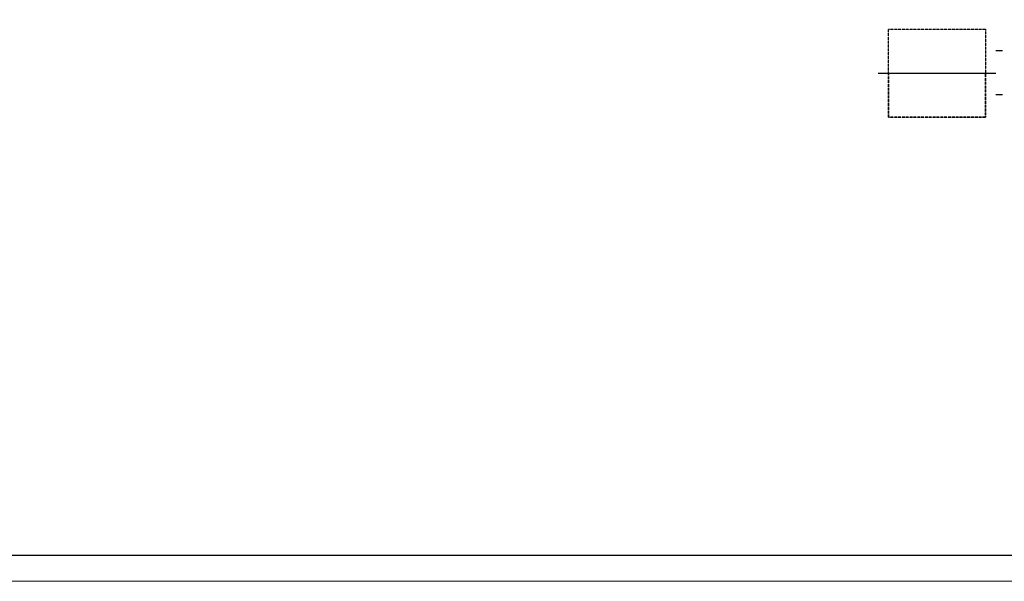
# Model space of a CAD drawing. Header units: millimetres. Extents: x -93479 to 1057970, y -66333 to 172656.
# Tile 59 of 145: x 162733 to 181615, y 1656 to 12422. Entities that reach past the tile are written whole.
import ezdxf

# ---------------------------------------------------------------- set-up
doc = ezdxf.new("R2010")
doc.units = ezdxf.units.MM
doc.linetypes.add('CONTI', pattern=[1, 0, 1])
doc.linetypes.add('DASHED', pattern=[7, 5, -2, 0])
doc.layers.add('CUT_LRS', color=7, linetype='CONTI')
doc.layers.add('ТОЛСТЫЕ_ОСНОВНЫЕ', color=6, linetype='Continuous')
doc.layers.add('ТОНКИЕ', color=7, linetype='Continuous', lineweight=9)

# ---------------------------------------------------------------- blocks, each defined once
blk = doc.blocks.new('*U1959')
at = {"layer": 'ТОЛСТЫЕ_ОСНОВНЫЕ', "color": 7}
blk.add_lwpolyline([(20, 5), (1256, 5), (1256, 589), (20, 589)], close=True, dxfattribs=at)
at = {"layer": 'ТОНКИЕ', "color": 7}
blk.add_lwpolyline([(0, 0), (1261, 0), (1261, 594), (0, 594)], close=True, dxfattribs=at)

msp = doc.modelspace()

# ---------------------------------------------------------------- linework, layer by layer
at = {"color": 7}
for points in [[(181452.8, 11829.7), (181578.9, 11829.7)], [(181452.8, 10987.8), (181578.9, 10987.8)]]:
    msp.add_lwpolyline(points, dxfattribs=at)
at = {"layer": 'CUT_LRS', "color": 7, "linetype": 'DASHED'}
msp.add_lwpolyline([(179396.2, 11397), (179396.2, 12238.9), (181251.3, 12238.9), (181251.3, 11397)], dxfattribs=at)
at = {"layer": 'CUT_LRS', "color": 7, "linetype": 'Continuous'}
msp.add_lwpolyline([(179196.2, 11397), (181451.3, 11397)], dxfattribs=at)
at = {"layer": 'CUT_LRS', "color": 7, "linetype": 'DASHED', "lineweight": 35}
msp.add_lwpolyline([(179396.2, 11397), (179396.2, 10555.1), (181251.3, 10555.1), (181251.3, 11397)], dxfattribs=at)

# ---------------------------------------------------------------- block references
at = {"color": 7, "xscale": 100, "yscale": 100, "zscale": 100}
msp.add_blockref('*U1959', (122059.1, 1655.9), dxfattribs=at)

doc.saveas('drawing.dxf')
